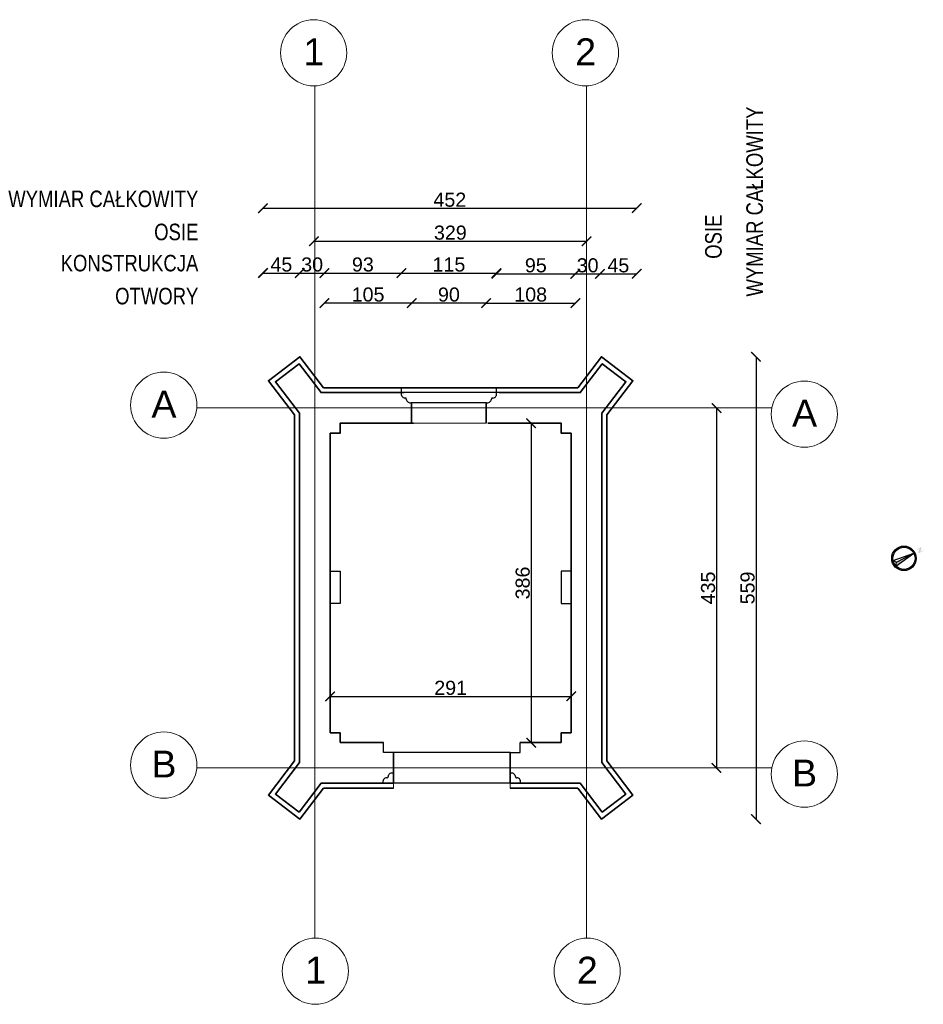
# Model space of a CAD drawing. Header units: millimetres. Extents: x -37887 to 94344, y -69777 to 116976.
# Tile 29 of 205: x 26326 to 37244, y -36017 to -24117. Entities that reach past the tile are written whole.
import ezdxf
from ezdxf.enums import TextEntityAlignment as Align

# ---------------------------------------------------------------- set-up
doc = ezdxf.new("R2010")
doc.units = ezdxf.units.MM
doc.linetypes.add('Linia siatki', pattern=[19.05, 12.7, -3.175, 0, -3.175])
for name, color, linetype, lineweight in [('01_inwentaryzacja', 8, 'Continuous', 9), ('02_odbudowa', 7, 'Continuous', 30), ('0_WYMIAROWANIE', 6, 'Continuous', 9), ('AR_Wymiary zewnętrzne', 6, 'Continuous', 15), ('S-GRID', 1, 'Continuous', 9), ('S-GRID-IDEN', 1, 'Continuous', 9)]:
    doc.layers.add(name, color=color, linetype=linetype, lineweight=lineweight)
doc.styles.add('Arial', font='arial.ttf', dxfattribs={"height": 324.565868})
doc.styles.add('Arial Condensed', font='arial.ttf', dxfattribs={"width": 0.8})
doc.styles.add('ROMANS', font='romans', dxfattribs={"width": 0.7})
doc.styles.get("Standard").update_dxf_attribs({"font": 'arial.ttf'})
doc.dimstyles.new('WYMIAROWANIE_PIOTR', dxfattribs={"dimtxt": 150, "dimasz": 80, "dimexe": 0.18, "dimexo": 0.0625, "dimgap": 15, "dimtad": 1, "dimtoh": 1, "dimdec": 0, "dimlfac": 0.1, "dimzin": 0, "dimdsep": 46, "dimtxsty": 'ROMANS', "dimblk": 'ARCHTICK', "dimcen": 0.09, "dimse1": 1, "dimse2": 1, "dimadec": 0, "dimazin": 0, "dimtfac": 1, "dimtdec": 0, "dimtix": 1, "dimtmove": 1, "dimatfit": 3, "dimldrblk": 'ARCHTICK', "dimfxl": 0, "dimtolj": 1, "dimtzin": 0, "dimarcsym": 0})

# ---------------------------------------------------------------- blocks, each defined once
blk = doc.blocks.new('_ARCHTICK')
at = {"color": 0, "linetype": 'ByBlock', "const_width": 0.15}
blk.add_lwpolyline([(-0.5, -0.5), (0.5, 0.5)], dxfattribs=at)
blk = doc.blocks.new('*D81')
at = {"layer": '0_WYMIAROWANIE', "color": 0, "lineweight": -2}
blk.add_line((3740, 9223), (7035, 9223), dxfattribs=at)
at = {"layer": 'Defpoints', "color": 0}
for p in [(3740, 10148), (7035, 9223), (7035, 6844)]:
    blk.add_point(p, dxfattribs=at)
at = {"layer": '0_WYMIAROWANIE', "color": 0, "lineweight": -2, "xscale": 115, "yscale": 115, "zscale": 115, "rotation": 180}
blk.add_blockref('_ARCHTICK', (3740, 9223), dxfattribs=at)
at = {"layer": '0_WYMIAROWANIE', "color": 0, "lineweight": -2, "xscale": 115, "yscale": 115, "zscale": 115}
blk.add_blockref('_ARCHTICK', (7035, 9223), dxfattribs=at)
at = {"layer": '0_WYMIAROWANIE', "color": 0, "insert": (5388, 9325), "char_height": 170, "attachment_point": 5}
blk.add_mtext('\\A1;329', dxfattribs=at)
blk = doc.blocks.new('*D82')
at = {"layer": '0_WYMIAROWANIE', "color": 0, "lineweight": -2}
blk.add_line((3124, 9622), (7641, 9622), dxfattribs=at)
at = {"layer": 'Defpoints', "color": 0}
for p in [(7641, 9622), (3124, 6591), (7641, 6591)]:
    blk.add_point(p, dxfattribs=at)
at = {"layer": '0_WYMIAROWANIE', "color": 0, "lineweight": -2, "xscale": 115, "yscale": 115, "zscale": 115, "rotation": 180}
blk.add_blockref('_ARCHTICK', (3124, 9622), dxfattribs=at)
at = {"layer": '0_WYMIAROWANIE', "color": 0, "lineweight": -2, "xscale": 115, "yscale": 115, "zscale": 115}
blk.add_blockref('_ARCHTICK', (7641, 9622), dxfattribs=at)
at = {"layer": '0_WYMIAROWANIE', "color": 0, "insert": (5382, 9723), "char_height": 170, "attachment_point": 5}
blk.add_mtext('\\A1;452', dxfattribs=at)
blk = doc.blocks.new('*D67')
at = {"layer": '0_WYMIAROWANIE', "color": 0, "lineweight": -2}
blk.add_line((16355, -4461), (16800, -4461), dxfattribs=at)
at = {"layer": 'Defpoints', "color": 0}
for p in [(16800, -4461), (16800, -5135), (16355, -5475)]:
    blk.add_point(p, dxfattribs=at)
at = {"layer": '0_WYMIAROWANIE', "color": 0, "lineweight": -2, "xscale": 115, "yscale": 115, "zscale": 115, "rotation": 180}
blk.add_blockref('_ARCHTICK', (16355, -4461), dxfattribs=at)
at = {"layer": '0_WYMIAROWANIE', "color": 0, "lineweight": -2, "xscale": 115, "yscale": 115, "zscale": 115}
blk.add_blockref('_ARCHTICK', (16800, -4461), dxfattribs=at)
at = {"layer": '0_WYMIAROWANIE', "color": 0, "insert": (16577, -4359), "char_height": 170, "attachment_point": 5}
blk.add_mtext('\\A1;45', dxfattribs=at)
blk = doc.blocks.new('*D83')
at = {"layer": '0_WYMIAROWANIE', "color": 0, "lineweight": -2}
blk.add_line((3569, 8838), (3867, 8838), dxfattribs=at)
at = {"layer": 'Defpoints', "color": 0}
for p in [(3867, 8838), (3569, 8164), (3867, 7774)]:
    blk.add_point(p, dxfattribs=at)
at = {"layer": '0_WYMIAROWANIE', "color": 0, "lineweight": -2, "xscale": 115, "yscale": 115, "zscale": 115, "rotation": 180}
blk.add_blockref('_ARCHTICK', (3569, 8838), dxfattribs=at)
at = {"layer": '0_WYMIAROWANIE', "color": 0, "lineweight": -2, "xscale": 115, "yscale": 115, "zscale": 115}
blk.add_blockref('_ARCHTICK', (3867, 8838), dxfattribs=at)
at = {"layer": '0_WYMIAROWANIE', "color": 0, "insert": (3718, 8940), "char_height": 170, "attachment_point": 5}
blk.add_mtext('\\A1;30', dxfattribs=at)
blk = doc.blocks.new('*D84')
at = {"layer": '0_WYMIAROWANIE', "color": 0, "lineweight": -2}
blk.add_line((3867, 8838), (4796, 8838), dxfattribs=at)
at = {"layer": 'Defpoints', "color": 0}
for p in [(4796, 8838), (3867, 7774), (4796, 7452)]:
    blk.add_point(p, dxfattribs=at)
at = {"layer": '0_WYMIAROWANIE', "color": 0, "lineweight": -2, "xscale": 115, "yscale": 115, "zscale": 115, "rotation": 180}
blk.add_blockref('_ARCHTICK', (3867, 8838), dxfattribs=at)
at = {"layer": '0_WYMIAROWANIE', "color": 0, "lineweight": -2, "xscale": 115, "yscale": 115, "zscale": 115}
blk.add_blockref('_ARCHTICK', (4796, 8838), dxfattribs=at)
at = {"layer": '0_WYMIAROWANIE', "color": 0, "insert": (4331, 8940), "char_height": 170, "attachment_point": 5}
blk.add_mtext('\\A1;93', dxfattribs=at)
blk = doc.blocks.new('*D85')
at = {"layer": '0_WYMIAROWANIE', "color": 0, "lineweight": -2}
blk.add_line((4796, 8838), (5945, 8838), dxfattribs=at)
at = {"layer": 'Defpoints', "color": 0}
for p in [(5945, 8838), (4796, 7452), (5945, 7452)]:
    blk.add_point(p, dxfattribs=at)
at = {"layer": '0_WYMIAROWANIE', "color": 0, "lineweight": -2, "xscale": 115, "yscale": 115, "zscale": 115, "rotation": 180}
blk.add_blockref('_ARCHTICK', (4796, 8838), dxfattribs=at)
at = {"layer": '0_WYMIAROWANIE', "color": 0, "lineweight": -2, "xscale": 115, "yscale": 115, "zscale": 115}
blk.add_blockref('_ARCHTICK', (5945, 8838), dxfattribs=at)
at = {"layer": '0_WYMIAROWANIE', "color": 0, "insert": (5371, 8940), "char_height": 170, "attachment_point": 5}
blk.add_mtext('\\A1;115', dxfattribs=at)
blk = doc.blocks.new('*D86')
at = {"layer": '0_WYMIAROWANIE', "color": 0, "lineweight": -2}
blk.add_line((5945, 8828), (6898, 8828), dxfattribs=at)
at = {"layer": 'Defpoints', "color": 0}
for p in [(6898, 8828), (6898, 7774), (5945, 7452)]:
    blk.add_point(p, dxfattribs=at)
at = {"layer": '0_WYMIAROWANIE', "color": 0, "lineweight": -2, "xscale": 115, "yscale": 115, "zscale": 115, "rotation": 180}
blk.add_blockref('_ARCHTICK', (5945, 8828), dxfattribs=at)
at = {"layer": '0_WYMIAROWANIE', "color": 0, "lineweight": -2, "xscale": 115, "yscale": 115, "zscale": 115}
blk.add_blockref('_ARCHTICK', (6898, 8828), dxfattribs=at)
at = {"layer": '0_WYMIAROWANIE', "color": 0, "insert": (6421, 8930), "char_height": 170, "attachment_point": 5}
blk.add_mtext('\\A1;95', dxfattribs=at)
blk = doc.blocks.new('*D87')
at = {"layer": '0_WYMIAROWANIE', "color": 0, "lineweight": -2}
blk.add_line((6898, 8828), (7195, 8828), dxfattribs=at)
at = {"layer": 'Defpoints', "color": 0}
for p in [(7195, 8828), (7195, 8164), (6898, 7774)]:
    blk.add_point(p, dxfattribs=at)
at = {"layer": '0_WYMIAROWANIE', "color": 0, "lineweight": -2, "xscale": 115, "yscale": 115, "zscale": 115, "rotation": 180}
blk.add_blockref('_ARCHTICK', (6898, 8828), dxfattribs=at)
at = {"layer": '0_WYMIAROWANIE', "color": 0, "lineweight": -2, "xscale": 115, "yscale": 115, "zscale": 115}
blk.add_blockref('_ARCHTICK', (7195, 8828), dxfattribs=at)
at = {"layer": '0_WYMIAROWANIE', "color": 0, "insert": (7047, 8930), "char_height": 170, "attachment_point": 5}
blk.add_mtext('\\A1;30', dxfattribs=at)
blk = doc.blocks.new('*D88')
at = {"layer": '0_WYMIAROWANIE', "color": 0, "lineweight": -2}
blk.add_line((7195, 8828), (7641, 8828), dxfattribs=at)
at = {"layer": 'Defpoints', "color": 0}
for p in [(7641, 8828), (7195, 8164), (7641, 7824)]:
    blk.add_point(p, dxfattribs=at)
at = {"layer": '0_WYMIAROWANIE', "color": 0, "lineweight": -2, "xscale": 115, "yscale": 115, "zscale": 115, "rotation": 180}
blk.add_blockref('_ARCHTICK', (7195, 8828), dxfattribs=at)
at = {"layer": '0_WYMIAROWANIE', "color": 0, "lineweight": -2, "xscale": 115, "yscale": 115, "zscale": 115}
blk.add_blockref('_ARCHTICK', (7641, 8828), dxfattribs=at)
at = {"layer": '0_WYMIAROWANIE', "color": 0, "insert": (7418, 8930), "char_height": 170, "attachment_point": 5}
blk.add_mtext('\\A1;45', dxfattribs=at)
blk = doc.blocks.new('*D89')
at = {"layer": '0_WYMIAROWANIE', "color": 0, "lineweight": -2}
blk.add_line((4921, 8475), (3867, 8475), dxfattribs=at)
at = {"layer": 'Defpoints', "color": 0}
for p in [(3867, 8475), (3867, 7774), (4921, 7272)]:
    blk.add_point(p, dxfattribs=at)
at = {"layer": '0_WYMIAROWANIE', "color": 0, "lineweight": -2, "xscale": 115, "yscale": 115, "zscale": 115, "rotation": 180}
blk.add_blockref('_ARCHTICK', (3867, 8475), dxfattribs=at)
at = {"layer": '0_WYMIAROWANIE', "color": 0, "lineweight": -2, "xscale": 115, "yscale": 115, "zscale": 115}
blk.add_blockref('_ARCHTICK', (4921, 8475), dxfattribs=at)
at = {"layer": '0_WYMIAROWANIE', "color": 0, "insert": (4394, 8577), "char_height": 170, "attachment_point": 5}
blk.add_mtext('\\A1;105', dxfattribs=at)
blk = doc.blocks.new('*D90')
at = {"layer": '0_WYMIAROWANIE', "color": 0, "lineweight": -2}
blk.add_line((5821, 8475), (4921, 8475), dxfattribs=at)
at = {"layer": 'Defpoints', "color": 0}
for p in [(4921, 8475), (4921, 7272), (5821, 7272)]:
    blk.add_point(p, dxfattribs=at)
at = {"layer": '0_WYMIAROWANIE', "color": 0, "lineweight": -2, "xscale": 115, "yscale": 115, "zscale": 115, "rotation": 180}
blk.add_blockref('_ARCHTICK', (4921, 8475), dxfattribs=at)
at = {"layer": '0_WYMIAROWANIE', "color": 0, "lineweight": -2, "xscale": 115, "yscale": 115, "zscale": 115}
blk.add_blockref('_ARCHTICK', (5821, 8475), dxfattribs=at)
at = {"layer": '0_WYMIAROWANIE', "color": 0, "insert": (5371, 8577), "char_height": 170, "attachment_point": 5}
blk.add_mtext('\\A1;90', dxfattribs=at)
blk = doc.blocks.new('*D91')
at = {"layer": '0_WYMIAROWANIE', "color": 0, "lineweight": -2}
blk.add_line((5821, 8475), (6898, 8475), dxfattribs=at)
at = {"layer": 'Defpoints', "color": 0}
for p in [(6898, 8475), (6898, 7774), (5821, 7272)]:
    blk.add_point(p, dxfattribs=at)
at = {"layer": '0_WYMIAROWANIE', "color": 0, "lineweight": -2, "xscale": 115, "yscale": 115, "zscale": 115, "rotation": 180}
blk.add_blockref('_ARCHTICK', (5821, 8475), dxfattribs=at)
at = {"layer": '0_WYMIAROWANIE', "color": 0, "lineweight": -2, "xscale": 115, "yscale": 115, "zscale": 115}
blk.add_blockref('_ARCHTICK', (6898, 8475), dxfattribs=at)
at = {"layer": '0_WYMIAROWANIE', "color": 0, "insert": (6359, 8577), "char_height": 170, "attachment_point": 5}
blk.add_mtext('\\A1;108', dxfattribs=at)
blk = doc.blocks.new('*D92')
at = {"layer": '0_WYMIAROWANIE', "color": 0, "lineweight": -2}
blk.add_line((9082, 7826), (9082, 2238), dxfattribs=at)
at = {"layer": 'Defpoints', "color": 0}
for p in [(7690, 7826), (7690, 2238), (9082, 2238)]:
    blk.add_point(p, dxfattribs=at)
at = {"layer": '0_WYMIAROWANIE', "color": 0, "lineweight": -2, "xscale": 115, "yscale": 115, "zscale": 115}
for p, rotation in [((9082, 7826), 90), ((9082, 2238), 270)]:
    blk.add_blockref('_ARCHTICK', p, dxfattribs=dict(at, rotation=rotation))
at = {"layer": '0_WYMIAROWANIE', "color": 0, "insert": (8980, 5032), "char_height": 170, "attachment_point": 5, "rotation": 90}
blk.add_mtext('\\A1;559', dxfattribs=at)
blk = doc.blocks.new('*D66')
at = {"layer": '0_WYMIAROWANIE', "color": 0, "lineweight": -2}
blk.add_line((17166, -9577), (20080, -9577), dxfattribs=at)
at = {"layer": 'Defpoints', "color": 0}
for p in [(20080, -9577), (20080, -10016), (17166, -10256)]:
    blk.add_point(p, dxfattribs=at)
at = {"layer": '0_WYMIAROWANIE', "color": 0, "lineweight": -2, "xscale": 115, "yscale": 115, "zscale": 115, "rotation": 180}
blk.add_blockref('_ARCHTICK', (17166, -9577), dxfattribs=at)
at = {"layer": '0_WYMIAROWANIE', "color": 0, "lineweight": -2, "xscale": 115, "yscale": 115, "zscale": 115}
blk.add_blockref('_ARCHTICK', (20080, -9577), dxfattribs=at)
at = {"layer": '0_WYMIAROWANIE', "color": 0, "insert": (18623, -9475), "char_height": 170, "attachment_point": 5}
blk.add_mtext('\\A1;291', dxfattribs=at)
blk = doc.blocks.new('Siatka - 4 mm-108067-PARTER')
at = {"layer": 'S-GRID-IDEN'}
blk.add_circle((0, 0), 4, dxfattribs=at)
blk = doc.blocks.new('*D93')
at = {"layer": '0_WYMIAROWANIE', "color": 0, "lineweight": -2}
blk.add_line((6365, 7022), (6365, 3162), dxfattribs=at)
at = {"layer": 'Defpoints', "color": 0}
for p in [(6729, 7022), (6365, 3162), (6729, 3162)]:
    blk.add_point(p, dxfattribs=at)
at = {"layer": '0_WYMIAROWANIE', "color": 0, "lineweight": -2, "xscale": 115, "yscale": 115, "zscale": 115}
for p, rotation in [((6365, 7022), 90), ((6365, 3162), 270)]:
    blk.add_blockref('_ARCHTICK', p, dxfattribs=dict(at, rotation=rotation))
at = {"layer": '0_WYMIAROWANIE', "color": 0, "insert": (6263, 5092), "char_height": 170, "attachment_point": 5, "rotation": 90}
blk.add_mtext('\\A1;386', dxfattribs=at)
blk = doc.blocks.new('*D94')
at = {"layer": '0_WYMIAROWANIE', "color": 0, "lineweight": -2}
blk.add_line((8605, 7207), (8605, 2857), dxfattribs=at)
at = {"layer": 'Defpoints', "color": 0}
for p in [(8105, 7207), (7896, 2857), (8605, 2857)]:
    blk.add_point(p, dxfattribs=at)
at = {"layer": '0_WYMIAROWANIE', "color": 0, "lineweight": -2, "xscale": 115, "yscale": 115, "zscale": 115}
for p, rotation in [((8605, 7207), 90), ((8605, 2857), 270)]:
    blk.add_blockref('_ARCHTICK', p, dxfattribs=dict(at, rotation=rotation))
at = {"layer": '0_WYMIAROWANIE', "color": 0, "insert": (8503, 5032), "char_height": 170, "attachment_point": 5, "rotation": 90}
blk.add_mtext('\\A1;435', dxfattribs=at)
blk = doc.blocks.new('A$C33A92CFD')
h = blk.add_hatch(color=256)
h.dxf.hatch_style = 1
h.paths.add_polyline_path([(11103.1, 5481.7), (11100.3, 5487.1), (11065.4, 5469.2), (11082.5, 5521.5), (11080.3, 5525.8), (11022.2, 5495.8), (11024.9, 5490.7), (11059.8, 5508.7), (11041.9, 5457.7), (11045, 5451.7)])
h.paths.add_polyline_path([(10988.8, 5451.3), (10780.3, 5343.7), (10772.8, 5295.8)], flags=0)
h.paths.add_polyline_path([(10801.2, 5521.3, 1), (10937.3, 5257.8, 1)])
h.paths.add_polyline_path([(10931, 5270.1, -1), (10807.6, 5509.1, -1)], flags=16)
h.paths.add_polyline_path([(10772.8, 5295.8), (10780.3, 5343.7), (10737, 5365.3), (10988.8, 5451.3)], flags=0)
h = blk.add_hatch(color=256)
h.dxf.hatch_style = 1
h.paths.add_polyline_path([(10988.8, 5451.3), (10780.3, 5343.7), (10772.8, 5295.8)])
for p, q in [((10737, 5365.3), (10780.3, 5343.7)), ((10780.3, 5343.7), (10988.8, 5451.3)), ((10772.8, 5295.8), (10780.3, 5343.7))]:
    blk.add_line(p, q)
for points in [[(10737, 5365.3), (10988.8, 5451.3)], [(10772.8, 5295.8), (10988.8, 5451.3)]]:
    blk.add_lwpolyline(points)
for radius in [148.3, 134.5]:
    blk.add_circle((10869.3, 5389.6), radius)
at = {"layer": '01_inwentaryzacja', "lineweight": 35}
for p, q in [((4920.7, 7022.3), (4920.7, 7272.3)), ((5820.7, 7022.3), (5820.7, 7272.3)), ((4054.9, 7022.3), (4942, 7022.3)), ((5842, 7022.3), (6729.1, 7022.3)), ((3934.9, 6902.3), (3934.9, 3282.4)), ((6849.1, 6902.3), (6849.1, 3282.4)), ((4700.7, 3042.4), (4700.7, 2672.4)), ((4700.7, 3042.4), (4700.7, 2672.4)), ((6110.7, 3042.4), (6110.7, 2672.4))]:
    blk.add_line(p, q, dxfattribs=at)
at = {"layer": '01_inwentaryzacja'}
for p, q in [((4920.7, 7022.3), (5820.7, 7022.3)), ((4700.7, 2672.4), (4700.7, 2612.4)), ((6110.7, 2672.4), (6110.7, 2612.4))]:
    blk.add_line(p, q, dxfattribs=at)
at = {"layer": '01_inwentaryzacja', "lineweight": 35}
for points in [[(4700.7, 2612.4), (3856.7, 2612.4), (3571.2, 2238.3), (3189.6, 2529.5), (3504.9, 2942.6), (3504.9, 7122.1), (3189.6, 7535.2), (3571.2, 7826.4), (3856.7, 7452.3), (5083.3, 7452.3)], [(4700.7, 2672.4), (3827, 2672.4), (3559.9, 2322.4), (3273.7, 2540.8), (3564.9, 2922.4), (3564.9, 7142.4), (3273.7, 7523.9), (3559.9, 7742.3), (3827, 7392.3), (4831.2, 7392.3)], [(5743.3, 7452.3), (6927.3, 7452.3), (7212.9, 7826.4), (7594.4, 7535.2), (7279.1, 7122.1), (7279.1, 2942.6), (7594.4, 2529.5), (7212.9, 2238.3), (6927.3, 2612.4), (6110.7, 2612.4)], [(5980.1, 7392.3), (6957, 7392.3), (7224.1, 7742.3), (7510.3, 7523.9), (7219.1, 7142.4), (7219.1, 2922.4), (7510.3, 2540.8), (7224.1, 2322.4), (6957, 2672.4), (6110.7, 2672.4)], [(4054.9, 7022.3), (4054.9, 7022.3), (4054.9, 6902.3), (3934.9, 6902.3)], [(6729.1, 7022.3), (6729.1, 7022.3), (6729.1, 6902.3), (6849.1, 6902.3)], [(4054.9, 3162.4), (4054.9, 3162.4), (4054.9, 3282.4), (3934.9, 3282.4)], [(6729.1, 3162.4), (6729.1, 3162.4), (6729.1, 3282.4), (6849.1, 3282.4)], [(4054.9, 3162.4), (4054.9, 3162.4), (4580.7, 3162.4)], [(6729.1, 3162.4), (6729.1, 3162.4), (6230.7, 3162.4)]]:
    blk.add_lwpolyline(points, dxfattribs=at)
at = {"layer": '01_inwentaryzacja'}
for points in [[(4920.7, 7022.3), (4920.7, 7272.3), (4920.7, 7272.3), (4920.7, 7272.3)], [(5820.7, 7022.3), (5820.7, 7272.3), (5820.7, 7272.3), (5820.7, 7272.3)]]:
    blk.add_lwpolyline(points, dxfattribs=at)
at = {"layer": '02_odbudowa'}
for points in [[(6957, 7392.3), (3827, 7392.3)], [(4796.2, 7392.3), (4796.2, 7452.3)], [(5945.1, 7392.3), (5945.1, 7452.3)], [(4920.7, 7272.3), (5820.7, 7272.3)], [(3934.9, 5233.1), (4054.9, 5233.1), (4054.9, 4842.1), (3934.9, 4842.1)], [(6849.1, 5233.1), (6729.1, 5233.1), (6729.1, 4842.1), (6849.1, 4842.1)], [(4700.7, 3042.4), (4580.7, 3042.4), (4580.7, 3162.4)], [(6110.7, 3042.4), (6230.7, 3042.4), (6230.7, 3162.4)], [(6110.7, 3042.4), (4700.7, 3042.4)], [(4700.7, 3042.4), (4700.7, 2792.4)], [(6110.7, 3042.4), (6110.7, 2792.4)], [(6110.7, 2672.4), (4700.7, 2672.4)]]:
    blk.add_lwpolyline(points, dxfattribs=at)
blk.add_lwpolyline([(5945.1, 7452.3), (5945.1, 7452.3), (4796.2, 7452.3), (4796.2, 7452.3)], close=True, dxfattribs=at)
for centre, radius, start, end in [((4843.3, 7376.6), 49.6, 161.49688, 266.21556), ((5898.1, 7376.6), 49.6, 273.78444, 18.50312), ((4843.8, 7315.7), 12, 340.54518, 108.26962), ((4905, 7320.6), 50.8, 190.12944, 287.94228), ((5836.3, 7320.6), 50.8, 252.05772, 349.87056), ((5897.6, 7315.7), 12, 71.73038, 199.45482), ((4623.3, 2688.1), 49.6, 93.78444, 198.50312), ((4623.8, 2749), 12, 251.73038, 19.45482), ((4685, 2744.1), 50.8, 72.05772, 169.87056), ((6126.3, 2744.1), 50.8, 10.12944, 107.94228), ((6187.6, 2749), 12, 160.54518, 288.26962), ((6188.1, 2688.1), 49.6, 341.49688, 86.21556)]:
    blk.add_arc(centre, radius, start, end, dxfattribs=at)
at = {"layer": 'S-GRID', "linetype": 'Linia siatki', "ltscale": 0.5}
for p, q in [((3750.4, 799.9), (3750.4, 11099.9)), ((7034.5, 799.9), (7034.5, 11099.9)), ((9273.1, 7207.3), (2325.1, 7207.3)), ((9273.1, 2857.4), (2325.1, 2857.4))]:
    blk.add_line(p, q, dxfattribs=at)
at = {"layer": 'S-GRID-IDEN', "xscale": 99.99999999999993, "yscale": 99.99999999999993, "zscale": 99.99999999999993, "rotation": 89.99999999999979}
for p in [(3736.2, 11499.6), (7020.3, 11499.6), (1925.1, 7241.1), (9666, 7132.3), (1925.1, 2891.2), (9666, 2782.4), (3757.2, 400), (7041.4, 400)]:
    blk.add_blockref('Siatka - 4 mm-108067-PARTER', p, dxfattribs=at)
at = {"layer": 'AR_Wymiary zewnętrzne', "style": 'Arial Condensed', "width": 0.8}
for s, p in [('WYMIAR CAŁKOWITY', (9164.4, 10850.5)), ('OSIE', (8666.8, 9544))]:
    blk.add_text(s, height=200, rotation=90, dxfattribs=at).set_placement(p, align=Align.RIGHT)
for s, p in [('WYMIAR CAŁKOWITY', (2343.4, 9634.2)), ('WYMIAR CAŁKOWITY', (2343.4, 9634.2)), ('OSIE', (2343.4, 9234.2)), ('KONSTRUKCJA', (2343.4, 8857.7)), ('KONSTRUKCJA', (2343.4, 8857.7)), ('OTWORY', (2343.4, 8459.2))]:
    blk.add_text(s, height=200, dxfattribs=at).set_placement(p, align=Align.RIGHT)
at = {"layer": 'S-GRID-IDEN', "width": 360.335, "attachment_point": 2, "line_spacing_factor": 0.938532, "style": 'Arial'}
for s, insert, char_height in [('1', (3738.8, 11674.3), 324.6), ('2', (7022.9, 11674.3), 324.6), ('\\fArial|b0|i0|c238|p34|;A', (1927.7, 7415.8), 324.566), ('\\fArial|b0|i0|c238|p34|;A', (9668.6, 7307), 324.566), ('B', (1927.7, 3065.9), 324.6), ('B', (9668.6, 2957.1), 324.6), ('1', (3759.8, 574.7), 324.6), ('2', (7044, 574.7), 324.6)]:
    blk.add_mtext(s, dxfattribs=dict(at, insert=insert, char_height=char_height))
at = {"layer": '0_WYMIAROWANIE'}
for base, p1, p2, picture, middle in [((7034.5, 9223.5), (3740.5, 10147.9), (7034.5, 6843.8), '*D81', (5387.5, 9325.3)), ((7640.6, 9621.6), (3123.6, 6590.8), (7640.6, 6590.8), '*D82', (5382.1, 9723.4)), ((3866.6, 8838.1), (3568.8, 8164.1), (3866.6, 7773.9), '*D83', (3717.7, 8939.9)), ((4796.2, 8838.1), (3866.6, 7773.9), (4796.2, 7452.3), '*D84', (4331.4, 8939.9)), ((5945.1, 8838.1), (4796.2, 7452.3), (5945.1, 7452.3), '*D85', (5370.7, 8939.9)), ((6897.6, 8828.1), (5945.1, 7452.3), (6897.6, 7773.9), '*D86', (6421.4, 8929.9)), ((7195.4, 8828.1), (6897.6, 7773.9), (7195.4, 8164.1), '*D87', (7046.5, 8929.9)), ((7640.6, 8828.1), (7195.4, 8164.1), (7640.6, 7824.3), '*D88', (7418, 8929.5)), ((3866.6, 8474.9), (4920.7, 7272.3), (3866.6, 7773.9), '*D89', (4393.6, 8576.7)), ((4920.7, 8474.9), (5820.7, 7272.3), (4920.7, 7272.3), '*D90', (5370.7, 8576.7)), ((6897.6, 8474.9), (5820.7, 7272.3), (6897.6, 7773.9), '*D91', (6359.2, 8576.7))]:
    dim = blk.add_linear_dim(base=base, p1=p1, p2=p2, dimstyle='WYMIAROWANIE_PIOTR', dxfattribs=at)
    dim.commit()
    dim.dimension.update_dxf_attribs({"geometry": picture, "text_midpoint": middle})
for base, p1, p2, picture, middle in [((3568.8, 8838.1), (3123.6, 7824.3), (3568.8, 8164.1), '*D67', (3346.2, 8939.5)), ((6849.1, 3722), (3934.9, 3042.4), (6849.1, 3282.4), '*D66', (5392, 3823.8))]:
    dim = blk.add_linear_dim(base=base, p1=p1, p2=p2, dimstyle='WYMIAROWANIE_PIOTR', dxfattribs=at)
    dim.commit()
    dim.dimension.update_dxf_attribs({"geometry": picture, "text_midpoint": middle, "insert": (-13230.9, 13298.9)})
for base, p1, p2, picture, middle in [((9081.7, 2238.3), (7689.6, 7826.4), (7689.6, 2238.3), '*D92', (8979.9, 5032.4)), ((8605, 2857.4), (8104.5, 7207.3), (7895.6, 2857.4), '*D94', (8503.1, 5032.4)), ((6364.5, 3162.4), (6729.1, 7022.3), (6729.1, 3162.4), '*D93', (6262.7, 5092.4))]:
    dim = blk.add_linear_dim(base=base, p1=p1, p2=p2, angle=90, dimstyle='WYMIAROWANIE_PIOTR', dxfattribs=at)
    dim.commit()
    dim.dimension.update_dxf_attribs({"geometry": picture, "text_midpoint": middle})

msp = doc.modelspace()

# ---------------------------------------------------------------- block references
at = {"layer": '02_odbudowa'}
msp.add_blockref('A$C33A92CFD', (26141, -36016.8), dxfattribs=at)

doc.saveas('drawing.dxf')
